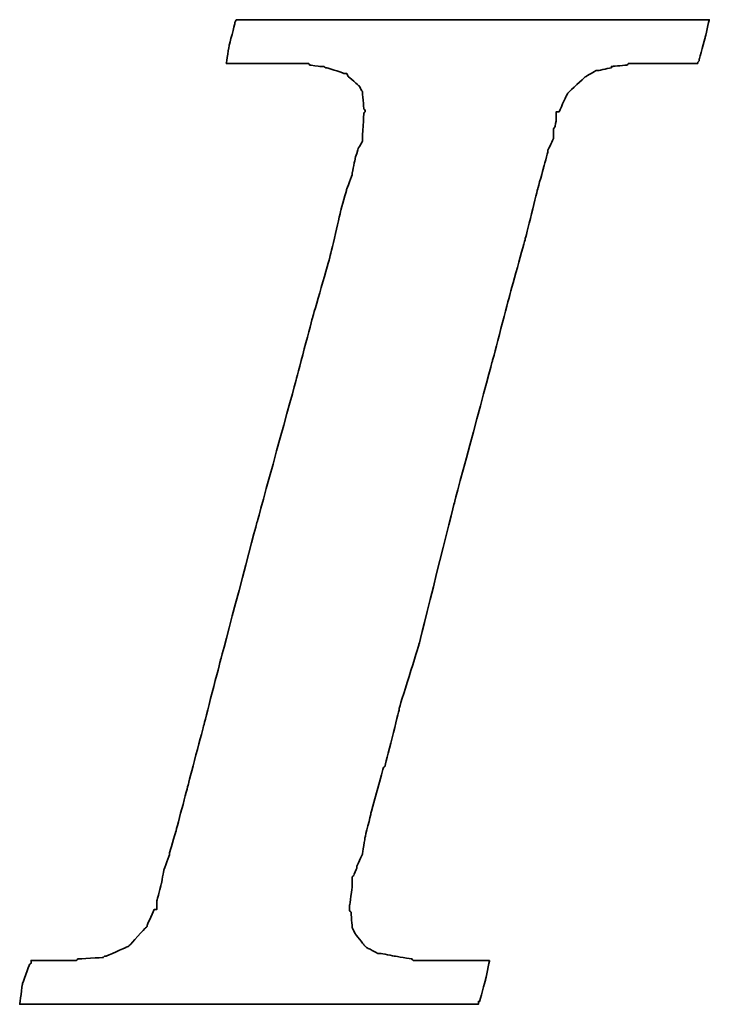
# Model space of a CAD drawing. Header units: millimetres. Extents: x -1108 to 3135, y -1596 to 860.
# Tile 255 of 256: x -819.15 to -815.88, y -218.23 to -213.56. Entities that reach past the tile are written whole.
import ezdxf

# ---------------------------------------------------------------- set-up
doc = ezdxf.new("R2010")
doc.units = ezdxf.units.MM
doc.layers.add('DIM', color=4, linetype='CONTINUOUS')
doc.layers.add('layer 1', color=7, linetype='CONTINUOUS')

# ---------------------------------------------------------------- blocks, each defined once
blk = doc.blocks.new('TBI MOTION logo(完整正式版)')
at = {"layer": 'layer 1', "color": 22, "lineweight": 35}
blk.add_open_spline([(-40.59125, -7.94375), (-40.59125, -7.94375), (-40.97375, -7.94375), (-40.97375, -7.94375), (-40.97375, -7.94375), (-40.97375, -7.94375), (-41.38125, -7.94375), (-41.38125, -7.94375), (-41.38125, -7.94375), (-41.38125, -7.94375), (-41.54875, -7.94375), (-41.54875, -7.94375), (-41.54875, -7.94375), (-41.54875, -7.94375), (-41.59875, -7.94375), (-41.59875, -7.94375), (-41.59875, -7.94375), (-41.59875, -7.94375), (-41.88375, -7.94375), (-41.88375, -7.94375), (-41.88375, -7.94375), (-41.88375, -7.94375), (-41.90875, -7.91875), (-41.90875, -7.91875), (-41.90875, -7.91875), (-41.90875, -7.91875), (-42.19875, -7.87125), (-42.19875, -7.87125), (-42.19875, -7.87125), (-42.19875, -7.87125), (-42.43875, -7.82375), (-42.43875, -7.82375), (-42.43875, -7.82375), (-42.43875, -7.82375), (-42.45875, -7.82375), (-42.45875, -7.82375), (-42.45875, -7.82375), (-42.45875, -7.82375), (-42.48625, -7.82375), (-42.48625, -7.82375), (-42.48625, -7.82375), (-42.48625, -7.82375), (-42.67625, -7.72375), (-42.67625, -7.72375), (-42.67625, -7.72375), (-42.67625, -7.72375), (-42.70125, -7.70375), (-42.70125, -7.70375), (-42.70125, -7.70375), (-42.70125, -7.70375), (-42.72375, -7.67875), (-42.72375, -7.67875), (-42.72375, -7.67875), (-42.72375, -7.67875), (-42.86875, -7.48875), (-42.86875, -7.48875), (-42.86875, -7.48875), (-42.86875, -7.48875), (-42.89375, -7.43875), (-42.89375, -7.43875), (-42.89375, -7.43875), (-42.89375, -7.43875), (-42.91875, -7.38875), (-42.91875, -7.38875), (-42.91875, -7.38875), (-42.91875, -7.38875), (-42.93875, -7.12875), (-42.93875, -7.12875), (-42.93875, -7.12875), (-42.93875, -7.12875), (-42.96375, -7.10375), (-42.96375, -7.10375), (-42.96375, -7.10375), (-42.96375, -7.10375), (-42.96375, -7.05375), (-42.96375, -7.05375), (-42.96375, -7.05375), (-42.96375, -7.05375), (-42.96375, -7.00875), (-42.96375, -7.00875), (-42.96375, -7.00875), (-42.96375, -7.00875), (-42.91875, -6.69625), (-42.91875, -6.69625), (-42.91875, -6.69625), (-42.91875, -6.69625), (-42.91875, -6.62375), (-42.91875, -6.62375), (-42.91875, -6.62375), (-42.91875, -6.62375), (-42.91875, -6.59625), (-42.91875, -6.59625), (-42.91875, -6.59625), (-42.91875, -6.59625), (-42.91875, -6.57375), (-42.91875, -6.57375), (-42.91875, -6.57375), (-42.91875, -6.57375), (-42.91875, -6.52875), (-42.91875, -6.52875), (-42.91875, -6.52875), (-42.91875, -6.52875), (-42.89375, -6.50375), (-42.89375, -6.50375), (-42.89375, -6.50375), (-42.89375, -6.50375), (-42.84375, -6.38375), (-42.84375, -6.38375), (-42.84375, -6.38375), (-42.84375, -6.38375), (-42.84375, -6.35875), (-42.84375, -6.35875), (-42.84375, -6.35875), (-42.84375, -6.35875), (-42.74625, -6.14375), (-42.74625, -6.14375), (-42.74625, -6.14375), (-42.74625, -6.14375), (-42.70125, -5.85375), (-42.70125, -5.85375), (-42.70125, -5.85375), (-42.70125, -5.85375), (-42.60375, -5.47125), (-42.60375, -5.47125), (-42.60375, -5.47125), (-42.60375, -5.47125), (-42.60375, -5.44875), (-42.60375, -5.44875), (-42.60375, -5.44875), (-42.60375, -5.44875), (-42.38875, -4.67875), (-42.38875, -4.67875), (-42.38875, -4.67875), (-42.38875, -4.67875), (-42.36375, -4.65375), (-42.36375, -4.65375), (-42.36375, -4.65375), (-42.36375, -4.65375), (-42.12375, -3.69625), (-42.12375, -3.69625), (-42.12375, -3.69625), (-42.12375, -3.69625), (-42.12375, -3.67374), (-42.12375, -3.67374), (-42.12375, -3.67374), (-42.12375, -3.67374), (-41.78875, -2.59374), (-41.78875, -2.59374), (-41.78875, -2.59374), (-41.78875, -2.59374), (-41.18875, -0.19375), (-41.18875, -0.19375), (-41.18875, -0.19375), (-41.18875, -0.19375), (-40.54375, 2.20624), (-40.54375, 2.20624), (-40.54375, 2.20624), (-40.54375, 2.20624), (-40.25375, 3.30875), (-40.25375, 3.30875), (-40.25375, 3.30875), (-40.25375, 3.30875), (-39.98875, 4.27125), (-39.98875, 4.27125), (-39.98875, 4.27125), (-39.98875, 4.27125), (-39.77375, 5.13125), (-39.77375, 5.13125), (-39.77375, 5.13125), (-39.77375, 5.13125), (-39.67875, 5.47125), (-39.67875, 5.47125), (-39.67875, 5.47125), (-39.67875, 5.47125), (-39.60375, 5.75625), (-39.60375, 5.75625), (-39.60375, 5.75625), (-39.60375, 5.75625), (-39.60375, 5.78125), (-39.60375, 5.78125), (-39.60375, 5.78125), (-39.60375, 5.78125), (-39.50875, 5.97125), (-39.50875, 5.97125), (-39.50875, 5.97125), (-39.50875, 5.97125), (-39.50875, 6.13875), (-39.50875, 6.13875), (-39.50875, 6.13875), (-39.50875, 6.13875), (-39.48625, 6.16625), (-39.48625, 6.16625), (-39.48625, 6.16625), (-39.48625, 6.16625), (-39.46125, 6.28625), (-39.46125, 6.28625), (-39.46125, 6.28625), (-39.46125, 6.28625), (-39.46125, 6.42625), (-39.46125, 6.42625), (-39.46125, 6.42625), (-39.46125, 6.42625), (-39.41375, 6.42625), (-39.41375, 6.42625), (-39.41375, 6.42625), (-39.41375, 6.42625), (-39.29375, 6.69125), (-39.29375, 6.69125), (-39.29375, 6.69125), (-39.29375, 6.69125), (-39.26875, 6.74125), (-39.26875, 6.74125), (-39.26875, 6.74125), (-39.26875, 6.74125), (-39.24375, 6.76625), (-39.24375, 6.76625), (-39.24375, 6.76625), (-39.24375, 6.76625), (-38.98375, 7.00624), (-38.98375, 7.00624), (-38.98375, 7.00624), (-38.98375, 7.00624), (-38.95625, 7.02624), (-38.95625, 7.02624), (-38.95625, 7.02624), (-38.95625, 7.02624), (-38.78875, 7.12624), (-38.78875, 7.12624), (-38.78875, 7.12624), (-38.78875, 7.12624), (-38.76375, 7.12624), (-38.76375, 7.12624), (-38.76375, 7.12624), (-38.76375, 7.12624), (-38.74375, 7.12624), (-38.74375, 7.12624), (-38.74375, 7.12624), (-38.74375, 7.12624), (-38.52875, 7.17125), (-38.52875, 7.17125), (-38.52875, 7.17125), (-38.52875, 7.17125), (-38.52875, 7.19624), (-38.52875, 7.19624), (-38.52875, 7.19624), (-38.52875, 7.19624), (-38.50375, 7.19624), (-38.50375, 7.19624), (-38.50375, 7.19624), (-38.50375, 7.19624), (-38.26125, 7.21875), (-38.26125, 7.21875), (-38.26125, 7.21875), (-38.26125, 7.21875), (-38.23875, 7.24624), (-38.23875, 7.24624), (-38.23875, 7.24624), (-38.23875, 7.24624), (-38.21625, 7.24624), (-38.21625, 7.24624), (-38.21625, 7.24624), (-38.21625, 7.24624), (-38.18875, 7.24624), (-38.18875, 7.24624), (-38.18875, 7.24624), (-38.18875, 7.24624), (-37.90375, 7.24624), (-37.90375, 7.24624), (-37.90375, 7.24624), (-37.90375, 7.24624), (-37.85375, 7.24624), (-37.85375, 7.24624), (-37.85375, 7.24624), (-37.85375, 7.24624), (-37.75875, 7.24624), (-37.75875, 7.24624), (-37.75875, 7.24624), (-37.75875, 7.24624), (-37.42375, 7.24624), (-37.42375, 7.24624), (-37.42375, 7.24624), (-37.42375, 7.24624), (-37.08875, 7.24624), (-37.08875, 7.24624), (-37.08875, 7.24624), (-37.08875, 7.24624), (-37.06375, 7.24624), (-37.06375, 7.24624), (-37.06375, 7.24624), (-37.06375, 7.24624), (-37.06375, 7.26624), (-37.06375, 7.26624), (-37.06375, 7.26624), (-37.06375, 7.26624), (-37.03875, 7.29125), (-37.03875, 7.29125), (-37.03875, 7.29125), (-37.03875, 7.29125), (-37.03875, 7.31625), (-37.03875, 7.31625), (-37.03875, 7.31625), (-37.03875, 7.31625), (-36.94125, 7.67625), (-36.94125, 7.67625), (-36.94125, 7.67625), (-36.94125, 7.67625), (-36.86875, 7.98625), (-36.86875, 7.98625), (-36.86875, 7.98625), (-36.86875, 7.98625), (-36.98875, 7.98625), (-36.98875, 7.98625), (-36.98875, 7.98625), (-36.98875, 7.98625), (-37.42375, 7.98625), (-37.42375, 7.98625), (-37.42375, 7.98625), (-37.42375, 7.98625), (-37.94875, 7.98625), (-37.94875, 7.98625), (-37.94875, 7.98625), (-37.94875, 7.98625), (-38.57375, 7.98625), (-38.57375, 7.98625), (-38.57375, 7.98625), (-38.57375, 7.98625), (-39.29375, 7.98625), (-39.29375, 7.98625), (-39.29375, 7.98625), (-39.29375, 7.98625), (-40.82875, 7.98625), (-40.82875, 7.98625), (-40.82875, 7.98625), (-40.82875, 7.98625), (-42.36375, 7.98625), (-42.36375, 7.98625), (-42.36375, 7.98625), (-42.36375, 7.98625), (-43.08375, 7.98625), (-43.08375, 7.98625), (-43.08375, 7.98625), (-43.08375, 7.98625), (-43.70875, 7.98625), (-43.70875, 7.98625), (-43.70875, 7.98625), (-43.70875, 7.98625), (-44.23375, 7.98625), (-44.23375, 7.98625), (-44.23375, 7.98625), (-44.23375, 7.98625), (-44.66875, 7.98625), (-44.66875, 7.98625), (-44.66875, 7.98625), (-44.66875, 7.98625), (-44.88375, 7.98625), (-44.88375, 7.98625), (-44.88375, 7.98625), (-44.88375, 7.98625), (-44.90875, 7.94125), (-44.90875, 7.94125), (-44.90875, 7.94125), (-44.90875, 7.94125), (-44.90875, 7.91625), (-44.90875, 7.91625), (-44.90875, 7.91625), (-44.90875, 7.91625), (-45.00375, 7.55625), (-45.00375, 7.55625), (-45.00375, 7.55625), (-45.00375, 7.55625), (-45.05375, 7.24624), (-45.05375, 7.24624), (-45.05375, 7.24624), (-45.05375, 7.24624), (-44.61875, 7.24624), (-44.61875, 7.24624), (-44.61875, 7.24624), (-44.61875, 7.24624), (-44.11375, 7.24624), (-44.11375, 7.24624), (-44.11375, 7.24624), (-44.11375, 7.24624), (-43.99375, 7.24624), (-43.99375, 7.24624), (-43.99375, 7.24624), (-43.99375, 7.24624), (-43.94625, 7.24624), (-43.94625, 7.24624), (-43.94625, 7.24624), (-43.94625, 7.24624), (-43.92374, 7.24624), (-43.92374, 7.24624), (-43.92374, 7.24624), (-43.92374, 7.24624), (-43.65875, 7.24624), (-43.65875, 7.24624), (-43.65875, 7.24624), (-43.65875, 7.24624), (-43.63875, 7.21875), (-43.63875, 7.21875), (-43.63875, 7.21875), (-43.63875, 7.21875), (-43.46875, 7.19624), (-43.46875, 7.19624), (-43.46875, 7.19624), (-43.46875, 7.19624), (-43.39875, 7.19624), (-43.39875, 7.19624), (-43.39875, 7.19624), (-43.39875, 7.19624), (-43.37125, 7.17125), (-43.37125, 7.17125), (-43.37125, 7.17125), (-43.37125, 7.17125), (-43.34875, 7.17125), (-43.34875, 7.17125), (-43.34875, 7.17125), (-43.34875, 7.17125), (-43.20375, 7.12624), (-43.20375, 7.12624), (-43.20375, 7.12624), (-43.20375, 7.12624), (-43.05875, 7.07624), (-43.05875, 7.07624), (-43.05875, 7.07624), (-43.05875, 7.07624), (-43.01375, 7.07624), (-43.01375, 7.07624), (-43.01375, 7.07624), (-43.01375, 7.07624), (-42.98875, 7.02624), (-42.98875, 7.02624), (-42.98875, 7.02624), (-42.98875, 7.02624), (-42.79875, 6.86125), (-42.79875, 6.86125), (-42.79875, 6.86125), (-42.79875, 6.86125), (-42.77375, 6.81125), (-42.77375, 6.81125), (-42.77375, 6.81125), (-42.77375, 6.81125), (-42.74625, 6.76625), (-42.74625, 6.76625), (-42.74625, 6.76625), (-42.74625, 6.76625), (-42.72375, 6.47625), (-42.72375, 6.47625), (-42.72375, 6.47625), (-42.72375, 6.47625), (-42.70125, 6.45124), (-42.70125, 6.45124), (-42.70125, 6.45124), (-42.70125, 6.45124), (-42.70125, 6.42625), (-42.70125, 6.42625), (-42.70125, 6.42625), (-42.70125, 6.42625), (-42.72375, 6.40625), (-42.72375, 6.40625), (-42.72375, 6.40625), (-42.72375, 6.40625), (-42.74625, 5.97125), (-42.74625, 5.97125), (-42.74625, 5.97125), (-42.74625, 5.97125), (-42.74625, 5.94625), (-42.74625, 5.94625), (-42.74625, 5.94625), (-42.74625, 5.94625), (-42.74625, 5.92625), (-42.74625, 5.92625), (-42.74625, 5.92625), (-42.74625, 5.92625), (-42.77375, 5.87625), (-42.77375, 5.87625), (-42.77375, 5.87625), (-42.77375, 5.87625), (-42.81875, 5.80625), (-42.81875, 5.80625), (-42.81875, 5.80625), (-42.81875, 5.80625), (-42.86875, 5.63625), (-42.86875, 5.63625), (-42.86875, 5.63625), (-42.86875, 5.63625), (-42.91875, 5.39625), (-42.91875, 5.39625), (-42.91875, 5.39625), (-42.91875, 5.39625), (-42.91875, 5.37124), (-42.91875, 5.37124), (-42.91875, 5.37124), (-42.91875, 5.37124), (-43.01375, 5.10874), (-43.01375, 5.10874), (-43.01375, 5.10874), (-43.01375, 5.10874), (-43.10875, 4.77124), (-43.10875, 4.77124), (-43.10875, 4.77124), (-43.10875, 4.77124), (-43.29875, 3.95625), (-43.29875, 3.95625), (-43.29875, 3.95625), (-43.29875, 3.95625), (-43.58875, 2.95125), (-43.58875, 2.95125), (-43.58875, 2.95125), (-43.58875, 2.95125), (-43.87375, 1.87125), (-43.87375, 1.87125), (-43.87375, 1.87125), (-43.87375, 1.87125), (-44.52625, -0.50374), (-44.52625, -0.50374), (-44.52625, -0.50374), (-44.52625, -0.50374), (-45.14875, -2.85375), (-45.14875, -2.85375), (-45.14875, -2.85375), (-45.14875, -2.85375), (-45.43375, -3.95875), (-45.43375, -3.95875), (-45.43375, -3.95875), (-45.43375, -3.95875), (-45.69875, -4.96875), (-45.69875, -4.96875), (-45.69875, -4.96875), (-45.69875, -4.96875), (-45.91375, -5.78375), (-45.91375, -5.78375), (-45.91375, -5.78375), (-45.91375, -5.78375), (-46.01375, -6.11875), (-46.01375, -6.11875), (-46.01375, -6.11875), (-46.01375, -6.11875), (-46.01375, -6.14375), (-46.01375, -6.14375), (-46.01375, -6.14375), (-46.01375, -6.14375), (-46.10875, -6.40875), (-46.10875, -6.40875), (-46.10875, -6.40875), (-46.10875, -6.40875), (-46.15375, -6.64875), (-46.15375, -6.64875), (-46.15375, -6.64875), (-46.15375, -6.64875), (-46.20375, -6.83875), (-46.20375, -6.83875), (-46.20375, -6.83875), (-46.20375, -6.83875), (-46.22875, -6.93375), (-46.22875, -6.93375), (-46.22875, -6.93375), (-46.22875, -6.93375), (-46.22875, -7.07875), (-46.22875, -7.07875), (-46.22875, -7.07875), (-46.22875, -7.07875), (-46.27375, -7.07875), (-46.27375, -7.07875), (-46.27375, -7.07875), (-46.27375, -7.07875), (-46.39375, -7.34375), (-46.39375, -7.34375), (-46.39375, -7.34375), (-46.39375, -7.34375), (-46.39375, -7.36875), (-46.39375, -7.36875), (-46.39375, -7.36875), (-46.39375, -7.36875), (-46.42125, -7.38875), (-46.42125, -7.38875), (-46.42125, -7.38875), (-46.42125, -7.38875), (-46.68375, -7.67875), (-46.68375, -7.67875), (-46.68375, -7.67875), (-46.68375, -7.67875), (-46.70875, -7.70375), (-46.70875, -7.70375), (-46.70875, -7.70375), (-46.70875, -7.70375), (-46.75375, -7.72375), (-46.75375, -7.72375), (-46.75375, -7.72375), (-46.75375, -7.72375), (-47.08875, -7.87125), (-47.08875, -7.87125), (-47.08875, -7.87125), (-47.08875, -7.87125), (-47.11625, -7.87125), (-47.11625, -7.87125), (-47.11625, -7.87125), (-47.11625, -7.87125), (-47.13875, -7.89375), (-47.13875, -7.89375), (-47.13875, -7.89375), (-47.13875, -7.89375), (-47.56875, -7.91875), (-47.56875, -7.91875), (-47.56875, -7.91875), (-47.56875, -7.91875), (-47.59625, -7.94375), (-47.59625, -7.94375), (-47.59625, -7.94375), (-47.59625, -7.94375), (-47.64375, -7.94375), (-47.64375, -7.94375), (-47.64375, -7.94375), (-47.64375, -7.94375), (-47.73625, -7.94375), (-47.73625, -7.94375), (-47.73625, -7.94375), (-47.73625, -7.94375), (-48.07375, -7.94375), (-48.07375, -7.94375), (-48.07375, -7.94375), (-48.07375, -7.94375), (-48.36125, -7.94375), (-48.36125, -7.94375), (-48.36125, -7.94375), (-48.36125, -7.94375), (-48.36125, -7.96625), (-48.36125, -7.96625), (-48.36125, -7.96625), (-48.36125, -7.96625), (-48.36125, -7.99125), (-48.36125, -7.99125), (-48.36125, -7.99125), (-48.36125, -7.99125), (-48.38875, -8.01375), (-48.38875, -8.01375), (-48.38875, -8.01375), (-48.38875, -8.01375), (-48.50875, -8.34875), (-48.50875, -8.34875), (-48.50875, -8.34875), (-48.50875, -8.34875), (-48.55375, -8.68625), (-48.55375, -8.68625), (-48.55375, -8.68625), (-48.55375, -8.68625), (-48.45875, -8.68625), (-48.45875, -8.68625), (-48.45875, -8.68625), (-48.45875, -8.68625), (-48.07375, -8.68625), (-48.07375, -8.68625), (-48.07375, -8.68625), (-48.07375, -8.68625), (-47.52375, -8.68625), (-47.52375, -8.68625), (-47.52375, -8.68625), (-47.52375, -8.68625), (-46.92375, -8.68625), (-46.92375, -8.68625), (-46.92375, -8.68625), (-46.92375, -8.68625), (-46.25375, -8.68625), (-46.25375, -8.68625), (-46.25375, -8.68625), (-46.25375, -8.68625), (-46.20375, -8.68625), (-46.20375, -8.68625), (-46.20375, -8.68625), (-46.20375, -8.68625), (-44.71375, -8.68625), (-44.71375, -8.68625), (-44.71375, -8.68625), (-44.71375, -8.68625), (-43.22875, -8.68625), (-43.22875, -8.68625), (-43.22875, -8.68625), (-43.22875, -8.68625), (-42.55875, -8.68625), (-42.55875, -8.68625), (-42.55875, -8.68625), (-42.55875, -8.68625), (-42.50875, -8.68625), (-42.50875, -8.68625), (-42.50875, -8.68625), (-42.50875, -8.68625), (-41.93375, -8.68625), (-41.93375, -8.68625), (-41.93375, -8.68625), (-41.93375, -8.68625), (-41.38125, -8.68625), (-41.38125, -8.68625), (-41.38125, -8.68625), (-41.38125, -8.68625), (-40.97375, -8.68625), (-40.97375, -8.68625), (-40.97375, -8.68625), (-40.97375, -8.68625), (-40.78125, -8.68625), (-40.78125, -8.68625), (-40.78125, -8.68625), (-40.78125, -8.68625), (-40.78125, -8.63875), (-40.78125, -8.63875), (-40.78125, -8.63875), (-40.78125, -8.63875), (-40.75875, -8.63875), (-40.75875, -8.63875), (-40.75875, -8.63875), (-40.75875, -8.63875), (-40.66375, -8.27875), (-40.66375, -8.27875), (-40.66375, -8.27875), (-40.66375, -8.27875), (-40.59125, -7.94375), (-40.59125, -7.94375)], degree=3, knots=[0, 0, 0, 0, 0.00558659, 0.00558659, 0.00558659, 0.0055866, 0.01117318, 0.01117318, 0.01117318, 0.01117319, 0.01675978, 0.01675978, 0.01675978, 0.01675979, 0.02234637, 0.02234637, 0.02234637, 0.02234638, 0.02793296, 0.02793296, 0.02793296, 0.02793297, 0.03351955, 0.03351955, 0.03351955, 0.03351956, 0.03910615, 0.03910615, 0.03910615, 0.03910616, 0.04469274, 0.04469274, 0.04469274, 0.04469275, 0.05027933, 0.05027933, 0.05027933, 0.05027934, 0.05586592, 0.05586592, 0.05586592, 0.05586593, 0.06145251, 0.06145251, 0.06145251, 0.06145252, 0.06703911, 0.06703911, 0.06703911, 0.06703912, 0.0726257, 0.0726257, 0.0726257, 0.07262571, 0.07821229, 0.07821229, 0.07821229, 0.0782123, 0.08379888, 0.08379888, 0.08379888, 0.08379889, 0.08938547, 0.08938547, 0.08938547, 0.08938548, 0.09497207, 0.09497207, 0.09497207, 0.09497208, 0.10055866, 0.10055866, 0.10055866, 0.10055867, 0.10614525, 0.10614525, 0.10614525, 0.10614526, 0.11173184, 0.11173184, 0.11173184, 0.11173185, 0.11731844, 0.11731844, 0.11731844, 0.11731845, 0.12290503, 0.12290503, 0.12290503, 0.12290504, 0.12849162, 0.12849162, 0.12849162, 0.12849163, 0.13407821, 0.13407821, 0.13407821, 0.13407822, 0.1396648, 0.1396648, 0.1396648, 0.13966481, 0.1452514, 0.1452514, 0.1452514, 0.14525141, 0.15083799, 0.15083799, 0.15083799, 0.150838, 0.15642458, 0.15642458, 0.15642458, 0.15642459, 0.16201117, 0.16201117, 0.16201117, 0.16201118, 0.16759777, 0.16759777, 0.16759777, 0.16759778, 0.17318436, 0.17318436, 0.17318436, 0.17318437, 0.17877095, 0.17877095, 0.17877095, 0.17877096, 0.18435754, 0.18435754, 0.18435754, 0.18435755, 0.18994413, 0.18994413, 0.18994413, 0.18994414, 0.19553073, 0.19553073, 0.19553073, 0.19553074, 0.20111732, 0.20111732, 0.20111732, 0.20111733, 0.20670391, 0.20670391, 0.20670391, 0.20670392, 0.2122905, 0.2122905, 0.2122905, 0.21229051, 0.21787709, 0.21787709, 0.21787709, 0.2178771, 0.22346369, 0.22346369, 0.22346369, 0.2234637, 0.22905028, 0.22905028, 0.22905028, 0.22905029, 0.23463687, 0.23463687, 0.23463687, 0.23463688, 0.24022346, 0.24022346, 0.24022346, 0.24022347, 0.24581006, 0.24581006, 0.24581006, 0.24581007, 0.25139665, 0.25139665, 0.25139665, 0.25139666, 0.25698324, 0.25698324, 0.25698324, 0.25698325, 0.26256983, 0.26256983, 0.26256983, 0.26256984, 0.26815642, 0.26815642, 0.26815642, 0.26815643, 0.27374302, 0.27374302, 0.27374302, 0.27374303, 0.27932961, 0.27932961, 0.27932961, 0.27932962, 0.2849162, 0.2849162, 0.2849162, 0.28491621, 0.29050279, 0.29050279, 0.29050279, 0.2905028, 0.29608939, 0.29608939, 0.29608939, 0.2960894, 0.30167598, 0.30167598, 0.30167598, 0.30167599, 0.30726257, 0.30726257, 0.30726257, 0.30726258, 0.31284916, 0.31284916, 0.31284916, 0.31284917, 0.31843575, 0.31843575, 0.31843575, 0.31843576, 0.32402235, 0.32402235, 0.32402235, 0.32402236, 0.32960894, 0.32960894, 0.32960894, 0.32960895, 0.33519553, 0.33519553, 0.33519553, 0.33519554, 0.34078212, 0.34078212, 0.34078212, 0.34078213, 0.34636872, 0.34636872, 0.34636872, 0.34636873, 0.35195531, 0.35195531, 0.35195531, 0.35195532, 0.3575419, 0.3575419, 0.3575419, 0.35754191, 0.36312849, 0.36312849, 0.36312849, 0.3631285, 0.36871508, 0.36871508, 0.36871508, 0.36871509, 0.37430168, 0.37430168, 0.37430168, 0.37430169, 0.37988827, 0.37988827, 0.37988827, 0.37988828, 0.38547486, 0.38547486, 0.38547486, 0.38547487, 0.39106145, 0.39106145, 0.39106145, 0.39106146, 0.39664804, 0.39664804, 0.39664804, 0.39664805, 0.40223464, 0.40223464, 0.40223464, 0.40223465, 0.40782123, 0.40782123, 0.40782123, 0.40782124, 0.41340782, 0.41340782, 0.41340782, 0.41340783, 0.41899441, 0.41899441, 0.41899441, 0.41899442, 0.42458101, 0.42458101, 0.42458101, 0.42458102, 0.4301676, 0.4301676, 0.4301676, 0.43016761, 0.43575419, 0.43575419, 0.43575419, 0.4357542, 0.44134078, 0.44134078, 0.44134078, 0.44134079, 0.44692737, 0.44692737, 0.44692737, 0.44692738, 0.45251397, 0.45251397, 0.45251397, 0.45251398, 0.45810056, 0.45810056, 0.45810056, 0.45810057, 0.46368715, 0.46368715, 0.46368715, 0.46368716, 0.46927374, 0.46927374, 0.46927374, 0.46927375, 0.47486034, 0.47486034, 0.47486034, 0.47486035, 0.48044693, 0.48044693, 0.48044693, 0.48044694, 0.48603352, 0.48603352, 0.48603352, 0.48603353, 0.49162011, 0.49162011, 0.49162011, 0.49162012, 0.4972067, 0.4972067, 0.4972067, 0.49720671, 0.5027933, 0.5027933, 0.5027933, 0.50279331, 0.50837989, 0.50837989, 0.50837989, 0.5083799, 0.51396648, 0.51396648, 0.51396648, 0.51396649, 0.51955307, 0.51955307, 0.51955307, 0.51955308, 0.52513966, 0.52513966, 0.52513966, 0.52513967, 0.53072626, 0.53072626, 0.53072626, 0.53072627, 0.53631285, 0.53631285, 0.53631285, 0.53631286, 0.54189944, 0.54189944, 0.54189944, 0.54189945, 0.54748603, 0.54748603, 0.54748603, 0.54748604, 0.55307263, 0.55307263, 0.55307263, 0.55307264, 0.55865922, 0.55865922, 0.55865922, 0.55865923, 0.56424581, 0.56424581, 0.56424581, 0.56424582, 0.5698324, 0.5698324, 0.5698324, 0.56983241, 0.57541899, 0.57541899, 0.57541899, 0.575419, 0.58100559, 0.58100559, 0.58100559, 0.5810056, 0.58659218, 0.58659218, 0.58659218, 0.58659219, 0.59217877, 0.59217877, 0.59217877, 0.59217878, 0.59776536, 0.59776536, 0.59776536, 0.59776537, 0.60335196, 0.60335196, 0.60335196, 0.60335197, 0.60893855, 0.60893855, 0.60893855, 0.60893856, 0.61452514, 0.61452514, 0.61452514, 0.61452515, 0.62011173, 0.62011173, 0.62011173, 0.62011174, 0.62569832, 0.62569832, 0.62569832, 0.62569833, 0.63128492, 0.63128492, 0.63128492, 0.63128493, 0.63687151, 0.63687151, 0.63687151, 0.63687152, 0.6424581, 0.6424581, 0.6424581, 0.64245811, 0.64804469, 0.64804469, 0.64804469, 0.6480447, 0.65363128, 0.65363128, 0.65363128, 0.65363129, 0.65921788, 0.65921788, 0.65921788, 0.65921789, 0.66480447, 0.66480447, 0.66480447, 0.66480448, 0.67039106, 0.67039106, 0.67039106, 0.67039107, 0.67597765, 0.67597765, 0.67597765, 0.67597766, 0.68156425, 0.68156425, 0.68156425, 0.68156426, 0.68715084, 0.68715084, 0.68715084, 0.68715085, 0.69273743, 0.69273743, 0.69273743, 0.69273744, 0.69832402, 0.69832402, 0.69832402, 0.69832403, 0.70391061, 0.70391061, 0.70391061, 0.70391062, 0.70949721, 0.70949721, 0.70949721, 0.70949722, 0.7150838, 0.7150838, 0.7150838, 0.71508381, 0.72067039, 0.72067039, 0.72067039, 0.7206704, 0.72625698, 0.72625698, 0.72625698, 0.72625699, 0.73184358, 0.73184358, 0.73184358, 0.73184359, 0.73743017, 0.73743017, 0.73743017, 0.73743018, 0.74301676, 0.74301676, 0.74301676, 0.74301677, 0.74860335, 0.74860335, 0.74860335, 0.74860336, 0.75418994, 0.75418994, 0.75418994, 0.75418995, 0.75977654, 0.75977654, 0.75977654, 0.75977655, 0.76536313, 0.76536313, 0.76536313, 0.76536314, 0.77094972, 0.77094972, 0.77094972, 0.77094973, 0.77653631, 0.77653631, 0.77653631, 0.77653632, 0.78212291, 0.78212291, 0.78212291, 0.78212292, 0.7877095, 0.7877095, 0.7877095, 0.78770951, 0.79329609, 0.79329609, 0.79329609, 0.7932961, 0.79888268, 0.79888268, 0.79888268, 0.79888269, 0.80446927, 0.80446927, 0.80446927, 0.80446928, 0.81005587, 0.81005587, 0.81005587, 0.81005588, 0.81564246, 0.81564246, 0.81564246, 0.81564247, 0.82122905, 0.82122905, 0.82122905, 0.82122906, 0.82681564, 0.82681564, 0.82681564, 0.82681565, 0.83240223, 0.83240223, 0.83240223, 0.83240224, 0.83798883, 0.83798883, 0.83798883, 0.83798884, 0.84357542, 0.84357542, 0.84357542, 0.84357543, 0.84916201, 0.84916201, 0.84916201, 0.84916202, 0.8547486, 0.8547486, 0.8547486, 0.85474861, 0.8603352, 0.8603352, 0.8603352, 0.86033521, 0.86592179, 0.86592179, 0.86592179, 0.8659218, 0.87150838, 0.87150838, 0.87150838, 0.87150839, 0.87709497, 0.87709497, 0.87709497, 0.87709498, 0.88268156, 0.88268156, 0.88268156, 0.88268157, 0.88826816, 0.88826816, 0.88826816, 0.88826817, 0.89385475, 0.89385475, 0.89385475, 0.89385476, 0.89944134, 0.89944134, 0.89944134, 0.89944135, 0.90502793, 0.90502793, 0.90502793, 0.90502794, 0.91061453, 0.91061453, 0.91061453, 0.91061454, 0.91620112, 0.91620112, 0.91620112, 0.91620113, 0.92178771, 0.92178771, 0.92178771, 0.92178772, 0.9273743, 0.9273743, 0.9273743, 0.92737431, 0.93296089, 0.93296089, 0.93296089, 0.9329609, 0.93854749, 0.93854749, 0.93854749, 0.9385475, 0.94413408, 0.94413408, 0.94413408, 0.94413409, 0.94972067, 0.94972067, 0.94972067, 0.94972068, 0.95530726, 0.95530726, 0.95530726, 0.95530727, 0.96089385, 0.96089385, 0.96089385, 0.96089386, 0.96648045, 0.96648045, 0.96648045, 0.96648046, 0.97206704, 0.97206704, 0.97206704, 0.97206705, 0.97765363, 0.97765363, 0.97765363, 0.97765364, 0.98324022, 0.98324022, 0.98324022, 0.98324023, 0.98882682, 0.98882682, 0.98882682, 0.98882683, 0.99441341, 0.99441341, 0.99441341, 0.99441342, 1, 1, 1, 1], dxfattribs=at)

msp = doc.modelspace()

# ---------------------------------------------------------------- block references
at = {"layer": 'DIM', "color": 7, "xscale": 0.2802190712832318, "yscale": 0.2802190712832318, "zscale": 0.2802190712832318}
msp.add_blockref('TBI MOTION logo(完整正式版)', (-805.5445, -215.7956), dxfattribs=at)

doc.saveas('drawing.dxf')
